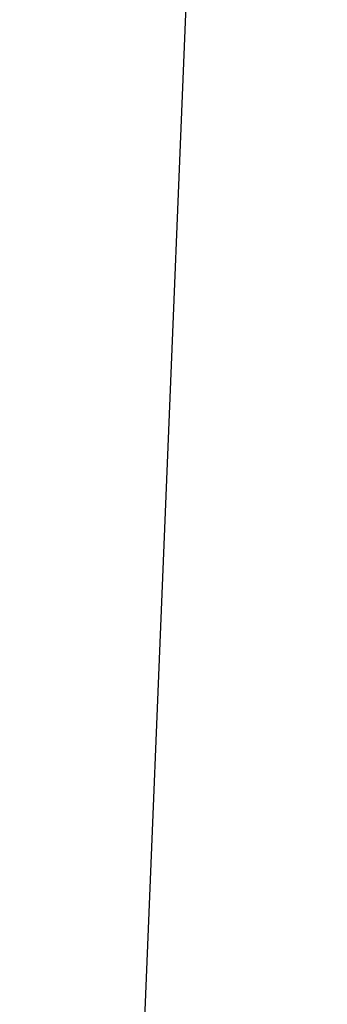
# Model space of a CAD drawing. Header units: centimetres. Extents: x -54 to 171, y -22 to 171.
# Tile 191 of 256: x -23.418 to -22.751, y 69.733 to 71.867. Entities that reach past the tile are written whole.
import ezdxf

# ---------------------------------------------------------------- set-up
doc = ezdxf.new("R2010")
doc.units = ezdxf.units.CM
doc.header["$MEASUREMENT"] = 0
doc.layers.add('Frida DC -V3 v33_Sketch24', color=7, linetype='Continuous')
doc.layers.add('Frida DC -V3 v33_Sketch35', color=7, linetype='Continuous')

msp = doc.modelspace()

# ---------------------------------------------------------------- linework, layer by layer
at = {"layer": 'Frida DC -V3 v33_Sketch24'}
msp.add_line((-24.2146, 43.5135), (-22.8847, 76.1307), dxfattribs=at)
at = {"layer": 'Frida DC -V3 v33_Sketch35'}
msp.add_open_spline([(-23.2651, 78.534, 22.8083), (-22.9293, 78.3048, 23.1053), (-22.584, 78.069, 23.385), (-22.2307, 77.8278, 23.6476), (-21.0876, 77.0474, 24.4974), (-19.8611, 76.21, 25.1661), (-18.6037, 75.3515, 25.7068), (-17.2041, 74.396, 26.3087), (-15.7652, 73.4135, 26.7596), (-14.3169, 72.4248, 27.1416), (-12.738, 71.3467, 27.5581), (-11.1472, 70.2607, 27.8924), (-9.5559, 69.1742, 28.1953), (-7.607, 67.8436, 28.5663), (-5.656, 66.5116, 28.8894), (-3.6994, 65.1757, 29.1871), (-1.7172, 63.8224, 29.4886), (0.2732, 62.4635, 29.7637), (2.2662, 61.1028, 29.9844), (3.9341, 59.964, 30.1692), (5.602, 58.8253, 30.3165), (7.2737, 57.6839, 30.3762), (8.6098, 56.7717, 30.424), (9.9498, 55.8568, 30.4165), (11.285, 54.9453, 30.2921), (12.4946, 54.1194, 30.1793), (13.701, 53.2957, 29.9694), (14.8749, 52.4943, 29.5861), (15.8471, 51.8305, 29.2686), (16.7959, 51.1827, 28.8285), (17.6827, 50.5773, 28.237), (18.5224, 50.004, 27.6769), (19.3041, 49.4703, 26.9805), (20.0024, 48.9935, 26.1702), (20.8, 48.449, 25.2449), (21.4881, 47.9792, 24.1757), (22.073, 47.5798, 23.0277), (22.1248, 47.5445, 22.9261), (22.1757, 47.5097, 22.8239), (22.2259, 47.4754, 22.7211)], degree=3, knots=[-60.994628, -60.994628, -60.994628, -60.994628, -59.448306, -59.448306, -59.448306, -54.445189, -54.445189, -54.445189, -48.876044, -48.876044, -48.876044, -42.804421, -42.804421, -42.804421, -35.368233, -35.368233, -35.368233, -27.834946, -27.834946, -27.834946, -21.530384, -21.530384, -21.530384, -16.491531, -16.491531, -16.491531, -11.926585, -11.926585, -11.926585, -8.146018, -8.146018, -8.146018, -4.566552, -4.566552, -4.566552, -0.478688, -0.478688, -0.478688, -0.116954, -0.116954, -0.116954, -0.116954], dxfattribs=at)

doc.saveas('drawing.dxf')
